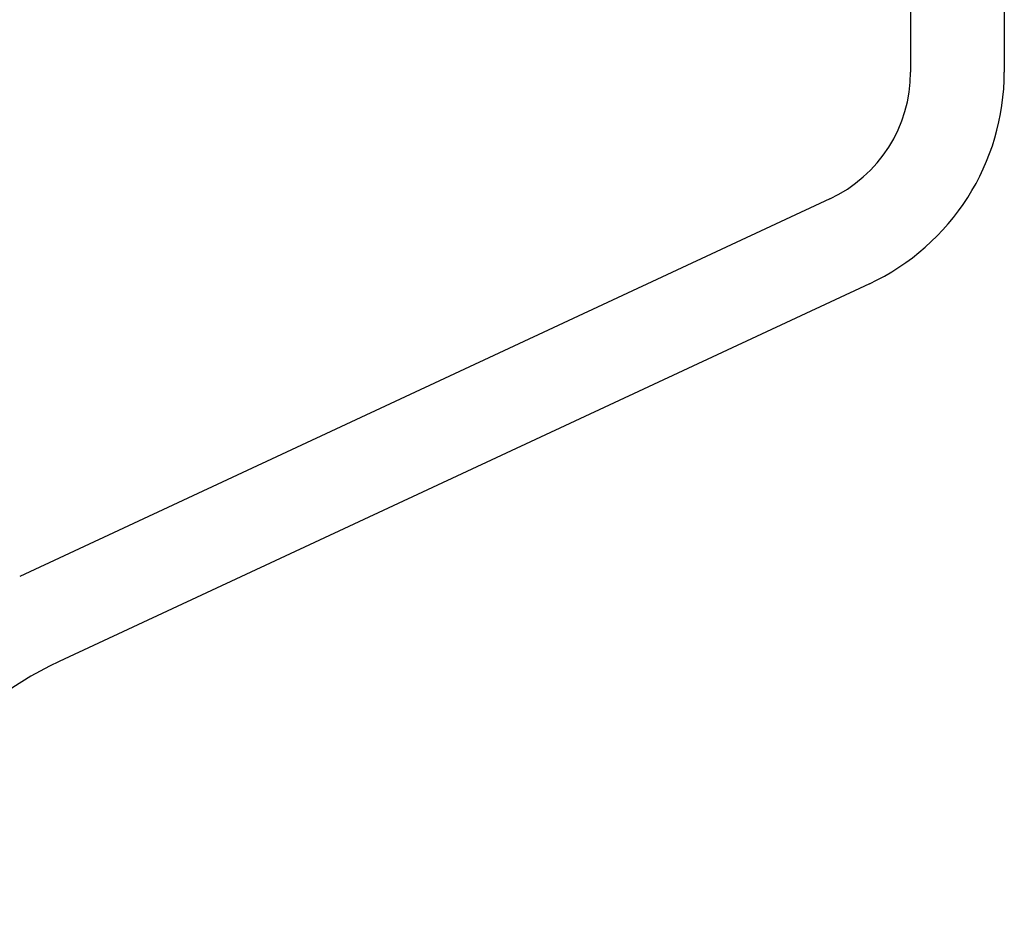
# Model space of a CAD drawing. Extents: x -169 to 7270, y -140 to 2984.
# Tile 170 of 256: x 1822.546 to 1823.596, y 418.606 to 419.58. Entities that reach past the tile are written whole.
import ezdxf

# ---------------------------------------------------------------- set-up
doc = ezdxf.new("R2010")
doc.units = 0
doc.header["$MEASUREMENT"] = 0
doc.layers.add('SPILL-BUCKET', color=1, linetype='CONTINUOUS')

msp = doc.modelspace()

# ---------------------------------------------------------------- linework, layer by layer
at = {"layer": 'SPILL-BUCKET', "color": 1, "linetype": 'Continuous'}
for p, q in [((1823.49643, 419.95093), (1823.49643, 419.52405)), ((1823.59636, 419.95093), (1823.59636, 419.52405)), ((1823.41024, 419.38876), (1822.54597, 418.98574)), ((1823.45247, 419.29819), (1822.5882, 418.89517))]:
    msp.add_line(p, q, dxfattribs=at)
for centre, radius, start, end in [((1823.34715, 419.52405), 0.14927, 295, 0), ((1823.34715, 419.52405), 0.24921, 295, 0), ((1822.74657, 418.55554), 0.37474, 115, 225)]:
    msp.add_arc(centre, radius, start, end, dxfattribs=at)

doc.saveas('drawing.dxf')
